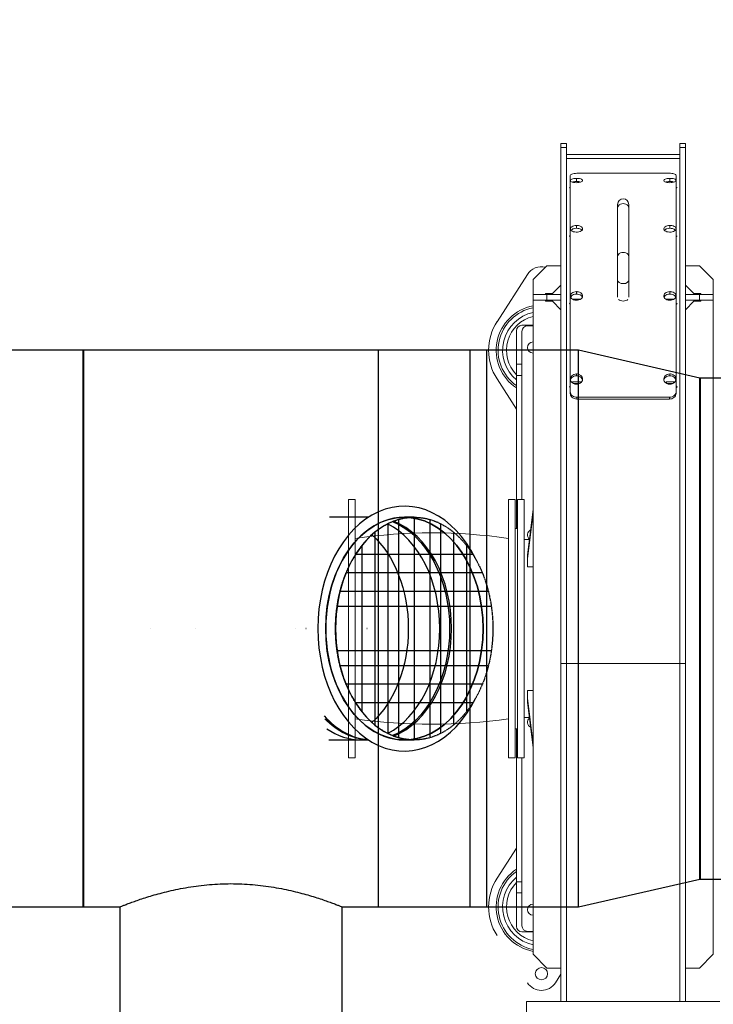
# Model space of a CAD drawing. Header units: millimetres. Extents: x -374129 to 1163271, y -112652 to 695637.
# Tile 86 of 256: x 34800 to 35423, y -32827 to -31942. Entities that reach past the tile are written whole.
import ezdxf
from ezdxf import colors
from ezdxf.entities.mleader import LeaderData, LeaderLine
from ezdxf.math import Vec2, Vec3

# ---------------------------------------------------------------- set-up
doc = ezdxf.new("R2010")
doc.units = ezdxf.units.MM
doc.linetypes.add('DASHED', pattern=[0.75, 0.5, -0.25])
doc.layers.add('KRT_opisy', color=146, linetype='Continuous')
doc.layers.add('KRT_technologia', color=30, linetype='Continuous')
doc.styles.add('WYMIAR', font='romans.shx', dxfattribs={"width": 0.8})

# ---------------------------------------------------------------- blocks, each defined once
blk = doc.blocks.new('sys napowietrzania')
at = {"layer": 'KRT_technologia', "lineweight": 13}
for p, q in [((36306.4, -736.76, -3070), (36306.4, 34.12, -3070)), ((36311.4, 34.12, -3070), (36306.4, 34.12, -3070)), ((36311.4, 30.36, -3070), (36306.4, 30.36, -3070)), ((36311.4, 34.12, -3070), (36311.4, -736.76, -3070)), ((36413.4, -736.76, -3070), (36413.4, 34.12, -3070)), ((36418.4, 34.12, -3070), (36413.4, 34.12, -3070)), ((36418.4, 30.36, -3070), (36413.4, 30.36, -3070)), ((36418.4, 34.12, -3070), (36418.4, -736.76, -3070)), ((36413.4, 24.12, -3070), (36311.4, 24.12, -3070)), ((36413.4, 20.44, -3070), (36311.4, 20.44, -3070)), ((36314.8, -190.42, -3070), (36314.8, 5.32, -3070)), ((36320.4, -0.1, -3070), (36320.4, 2.72, -3070)), ((36404, 7.25, -3070), (36320.8, 7.25, -3070)), ((36404.4, -0.1, -3070), (36404.4, 2.72, -3070)), ((36410, 5.32, -3070), (36410, -190.42, -3070)), ((36357.4, -104.13, -3070), (36357.4, -20.65, -3070)), ((36367.4, -104.13, -3070), (36367.4, -20.65, -3070)), ((36320.4, -42.17, -3070), (36320.4, -39.63, -3070)), ((36404.4, -42.17, -3070), (36404.4, -39.63, -3070)), ((36293.9, -75.76, -3070), (36281.4, -88.26, -3070)), ((36293.9, -75.76, -3070), (36306.4, -75.76, -3070)), ((36430.9, -75.76, -3070), (36418.4, -75.76, -3070)), ((36443.4, -88.26, -3070), (36430.9, -75.76, -3070)), ((36276.29, -83.64, -3070), (36248.97, -126.04, -3070)), ((36281.4, -694.26, -3070), (36281.4, -88.26, -3070)), ((36443.4, -694.26, -3070), (36443.4, -88.26, -3070)), ((36298.9, -100.76, -3070), (36306.4, -93.26, -3070)), ((36418.4, -93.26, -3070), (36425.9, -100.76, -3070)), ((36281.4, -101.76, -3070), (36306.4, -101.76, -3070)), ((36298.9, -100.76, -3070), (36292.65, -100.76, -3070)), ((36292.65, -100.76, -3070), (36292.65, -101.76, -3070)), ((36293.9, -101.76, -3070), (36293.9, -106.76, -3070)), ((36317.19, -106.11, -3070), (36317.19, -105.86, -3070)), ((36323.6, -105.86, -3070), (36317.19, -105.86, -3070)), ((36320.4, -101.22, -3070), (36320.4, -99.06, -3070)), ((36323.6, -106.11, -3070), (36323.6, -105.86, -3070)), ((36401.19, -106.11, -3070), (36401.19, -105.86, -3070)), ((36407.6, -105.86, -3070), (36401.19, -105.86, -3070)), ((36404.4, -101.22, -3070), (36404.4, -99.06, -3070)), ((36407.6, -106.11, -3070), (36407.6, -105.86, -3070)), ((36418.4, -101.76, -3070), (36443.4, -101.76, -3070)), ((36425.9, -100.76, -3070), (36432.15, -100.76, -3070)), ((36430.9, -106.76, -3070), (36430.9, -101.76, -3070)), ((36432.15, -100.76, -3070), (36432.15, -101.76, -3070)), ((36306.4, -106.76, -3070), (36281.4, -106.76, -3070)), ((36292.65, -106.76, -3070), (36292.65, -107.76, -3070)), ((36298.9, -107.76, -3070), (36292.65, -107.76, -3070)), ((36306.4, -115.26, -3070), (36298.9, -107.76, -3070)), ((36418.4, -106.76, -3070), (36443.4, -106.76, -3070)), ((36425.9, -107.76, -3070), (36418.4, -115.26, -3070)), ((36432.15, -107.76, -3070), (36425.9, -107.76, -3070)), ((36432.15, -106.76, -3070), (36432.15, -107.76, -3070)), ((36281.4, -129.26, -3070), (36271.4, -129.26, -3070)), ((36281.4, -129.76, -3070), (36276.4, -129.76, -3070)), ((36266.4, -134.26, -3070), (36266.4, -311.76, -3070)), ((36271.4, -285.76, -3070), (36271.4, -134.76, -3070)), ((36271.4, -164.26, -3070), (36266.4, -164.26, -3070)), ((36271.4, -174.26, -3070), (36266.4, -174.26, -3070)), ((36320.4, -174.69, -3070), (36320.4, -173.01, -3070)), ((36404.4, -174.69, -3070), (36404.4, -173.01, -3070)), ((36248.97, -177.49, -3070), (36266.4, -204.54, -3070)), ((36317.19, -181.39, -3070), (36317.19, -180.04, -3070)), ((36323.6, -180.04, -3070), (36317.19, -180.04, -3070)), ((36317.79, -181.7, -3070), (36323, -181.7, -3070)), ((36323.6, -181.39, -3070), (36323.6, -180.04, -3070)), ((36401.19, -181.39, -3070), (36401.19, -180.04, -3070)), ((36407.6, -180.04, -3070), (36401.19, -180.04, -3070)), ((36401.79, -181.7, -3070), (36407, -181.7, -3070)), ((36407.6, -181.39, -3070), (36407.6, -180.04, -3070)), ((36320.8, -194, -3070), (36320.8, -195.54, -3070)), ((36320.8, -194, -3070), (36404, -194, -3070)), ((36404, -195.54, -3070), (36404, -194, -3070)), ((36320.8, -195.54, -3070), (36404, -195.54, -3070)), ((36115.4, -517.76, -3070), (36115.4, -285.76, -3070)), ((36121.4, -285.76, -3070), (36115.4, -285.76, -3070)), ((36115.4, -517.76, -3070), (36115.4, -285.76, -3070)), ((36121.4, -285.76, -3070), (36115.4, -285.76, -3070)), ((36121.4, -285.76, -3070), (36121.4, -517.76, -3070)), ((36121.4, -285.76, -3070), (36121.4, -517.76, -3070)), ((36259.4, -285.76, -3070), (36259.4, -517.76, -3070)), ((36265.4, -285.76, -3070), (36259.4, -285.76, -3070)), ((36265.4, -517.76, -3070), (36265.4, -285.76, -3070)), ((36267.4, -285.76, -3070), (36267.4, -517.76, -3070)), ((36273.4, -285.76, -3070), (36267.4, -285.76, -3070)), ((36273.4, -517.76, -3070), (36273.4, -285.76, -3070)), ((36281.4, -294.52, -3070), (36276.4, -335.65, -3070)), ((36276.4, -339.19, -3070), (36281.4, -298.06, -3070)), ((36267.4, -311.76, -3070), (36265.4, -311.76, -3070)), ((36278.09, -321.76, -3070), (36273.4, -321.76, -3070)), ((36276.4, -346.26, -3070), (36276.4, -335.65, -3070)), ((36281.4, -346.26, -3070), (36276.4, -346.26, -3070)), ((36418.4, -433.1, -3070), (36306.4, -433.1, -3070)), ((36276.4, -457.27, -3070), (36281.4, -457.27, -3070)), ((36276.4, -467.88, -3070), (36276.4, -457.27, -3070)), ((36281.4, -505.47, -3070), (36276.4, -464.34, -3070)), ((36276.4, -467.88, -3070), (36281.4, -509.01, -3070)), ((36278.09, -481.76, -3070), (36273.4, -481.76, -3070)), ((36267.4, -491.76, -3070), (36265.4, -491.76, -3070)), ((36266.4, -491.76, -3070), (36266.4, -669.26, -3070)), ((36121.4, -517.76, -3070), (36115.4, -517.76, -3070)), ((36121.4, -517.76, -3070), (36115.4, -517.76, -3070)), ((36265.4, -517.76, -3070), (36259.4, -517.76, -3070)), ((36273.4, -517.76, -3070), (36267.4, -517.76, -3070)), ((36271.4, -668.76, -3070), (36271.4, -517.76, -3070)), ((36266.4, -598.99, -3070), (36248.97, -626.04, -3070)), ((36266.4, -629.26, -3070), (36271.4, -629.26, -3070)), ((36266.4, -639.26, -3070), (36271.4, -639.26, -3070)), ((36271.4, -674.26, -3070), (36281.4, -674.26, -3070)), ((36281.4, -673.76, -3070), (36276.4, -673.76, -3070)), ((36281.4, -694.26, -3070), (36293.9, -706.76, -3070)), ((36430.9, -706.76, -3070), (36443.4, -694.26, -3070)), ((36293.9, -706.76, -3070), (36306.4, -706.76, -3070)), ((36418.4, -706.76, -3070), (36430.9, -706.76, -3070)), ((36301.51, -719.89, -3070), (36306.4, -712.3, -3070)), ((36275.4, -736.76, -3070), (36275.4, -746.76, -3070)), ((36449.4, -736.76, -3070), (36275.4, -736.76, -3070))]:
    blk.add_line(p, q, dxfattribs=at)
at = {"layer": 'KRT_technologia', "linetype": 'ByBlock', "lineweight": -2, "extrusion": (-1.22465e-16, 1, 1.83697e-16)}
for p, q in [((35876.9, -151.76, 904.27), (35297.9, -151.76, 904.27)), ((35297.9, -651.76, 904.27), (35876.9, -651.76, 904.27))]:
    blk.add_line(p, q, dxfattribs=at)
at = {"layer": 'KRT_technologia', "linetype": 'Continuous', "lineweight": -2}
for p, q in [((35876.9, -651.76, 904.27), (35876.9, -151.76, 904.27)), ((36322.37, -651.76, 904.27), (36322.37, -151.76, 904.27)), ((36431.37, -626.76, 904.27), (36431.37, -176.76, 904.27))]:
    blk.add_line(p, q, dxfattribs=at)
at = {"layer": 'KRT_technologia', "linetype": 'Continuous', "lineweight": -2, "extrusion": (2.44929e-16, -6.12323e-17, -1)}
for p, q in [((35877.37, -151.76, 904.27), (35877.37, -651.76, 904.27)), ((36142.37, -651.76, 904.27), (36142.37, -151.76, 904.27))]:
    blk.add_line(p, q, dxfattribs=at)
at = {"layer": 'KRT_technologia', "linetype": 'ByBlock', "lineweight": -2, "extrusion": (2.44929e-16, -6.12323e-17, -1)}
for p, q in [((36322.37, -151.76, 904.27), (35877.37, -151.76, 904.27)), ((35877.37, -651.76, 904.27), (35909.87, -651.76, 904.27)), ((36109.87, -651.76, 904.27), (36322.37, -651.76, 904.27))]:
    blk.add_line(p, q, dxfattribs=at)
at = {"layer": 'KRT_technologia', "linetype": 'Continuous', "lineweight": -3}
for p, q in [((36224.87, -651.76, 904.27), (36224.87, -151.76, 904.27)), ((36239.87, -651.76, 904.27), (36239.87, -151.76, 904.27))]:
    blk.add_line(p, q, dxfattribs=at)
at = {"layer": 'KRT_technologia', "linetype": 'ByBlock', "lineweight": -2}
for p, q in [((36431.37, -176.76, 904.27), (36322.37, -151.76, 904.27)), ((36322.37, -651.76, 904.27), (36431.37, -626.76, 904.27)), ((35909.86, -651.76, 904.27), (35909.87, -1027.89, 904.27)), ((36109.87, -1027.89, 904.27), (36109.87, -651.76, 904.27))]:
    blk.add_line(p, q, dxfattribs=at)
at = {"layer": 'KRT_technologia', "linetype": 'Continuous', "lineweight": -2, "extrusion": (-1.22465e-16, -2.46519e-32, -1)}
blk.add_line((36431.69, -176.76, 904.27), (36431.69, -626.76, 904.27), dxfattribs=at)
at = {"layer": 'KRT_technologia', "linetype": 'ByBlock', "lineweight": -2, "extrusion": (-1.22465e-16, -2.46519e-32, -1)}
for p, q in [((41937.69, -176.76, 904.27), (36431.69, -176.76, 904.27)), ((36431.69, -626.76, 904.27), (41937.69, -626.76, 904.27))]:
    blk.add_line(p, q, dxfattribs=at)
at = {"layer": 'KRT_technologia', "linetype": 'ByBlock', "lineweight": -2, "extrusion": (0, -1, -1.83697e-16)}
for p, q in [((35877.37, -301.76, -327.5), (35876.9, -301.76, -327.5)), ((35876.9, -501.76, -2420), (35877.37, -501.76, -2420)), ((35876.9, -501.76, -327.5), (35877.37, -501.76, -327.5))]:
    blk.add_line(p, q, dxfattribs=at)
at = {"layer": 'KRT_technologia', "linetype": 'ByBlock', "lineweight": -2, "extrusion": (2.16489e-16, -1, -9.40243e-17)}
for p, q in [((36133.31, -301.76, -247.05), (36098.54, -301.76, -247.05)), ((36174.55, -301.76, -224.07), (36165.71, -301.76, -224.07)), ((36098.54, -501.76, -247.05), (36133.31, -501.76, -247.05)), ((36165.71, -501.76, -224.07), (36174.55, -501.76, -224.07))]:
    blk.add_line(p, q, dxfattribs=at)
at = {"layer": 'KRT_technologia', "linetype": 'Continuous', "lineweight": -3, "extrusion": (2.16489e-16, -1, -9.40243e-17)}
for p, q in [((36150.98, -307.48, -224.07), (36150.98, -496.05, -224.07)), ((36160.41, -303.78, -224.07), (36160.41, -499.74, -224.07)), ((36174.55, -301.76, -224.07), (36174.55, -501.76, -224.07)), ((36188.69, -303.78, -224.07), (36188.69, -499.74, -224.07)), ((36198.12, -307.48, -224.07), (36198.12, -496.05, -224.07)), ((36139.19, -315.16, -224.07), (36139.19, -488.37, -224.07)), ((36209.9, -315.16, -224.07), (36209.9, -488.37, -224.07)), ((36127.41, -327.23, -224.07), (36127.41, -476.3, -224.07)), ((36221.69, -327.23, -224.07), (36221.69, -476.3, -224.07)), ((36227.25, -335.1, -224.07), (36121.84, -335.1, -224.07)), ((36235.79, -351.76, -224.07), (36113.31, -351.76, -224.07)), ((36241.22, -368.43, -224.07), (36107.88, -368.43, -224.07)), ((36243.83, -381.76, -224.07), (36105.27, -381.76, -224.07)), ((36243.83, -421.76, -224.07), (36105.27, -421.76, -224.07)), ((36241.22, -435.1, -224.07), (36107.88, -435.1, -224.07)), ((36235.79, -451.76, -224.07), (36113.31, -451.76, -224.07)), ((36227.25, -468.43, -224.07), (36121.84, -468.43, -224.07))]:
    blk.add_line(p, q, dxfattribs=at)
at = {"layer": 'KRT_technologia', "linetype": 'ByBlock', "lineweight": -2, "extrusion": (-1.83697e-16, 1, 6.12323e-17)}
blk.add_line((36097.91, -501.76, -318.71), (36098.54, -501.76, -318.71), dxfattribs=at)
at = {"layer": 'KRT_technologia', "linetype": 'ByBlock', "lineweight": -2}
for centre in [(35937.9, -401.76, -327.5), (35977.9, -401.76, -2420), (36067.9, -401.76, -2420), (36077.32, -401.76, -318.71), (36132.12, -401.76, -247.05)]:
    blk.add_circle(centre, 0.05, dxfattribs=at)
at = {"layer": 'KRT_technologia', "lineweight": 13}
blk.add_circle((36288.9, -711.76, -3070), 5.5, dxfattribs=at)
for centre, radius, start, end in [((36362.4, -20.65, -3070), 5, 0, 180), ((36288.9, -91.76, -3070), 15, 76.2347, 147.20283), ((36288.9, -151.76, -3070), 40.65, 100.63085, 236.39656), ((36288.9, -151.76, -3070), 38.92, 101.1098, 234.68512), ((36288.9, -151.76, -3070), 40.65, 64.50359, 65.07879), ((36288.9, -151.76, -3070), 34.88, 102.41644, 229.83083), ((36288.9, -151.76, -3070), 31.42, 103.81121, 224.26079), ((36288.9, -151.76, -3070), 47.5, 147.20283, 212.79717), ((36271.4, -134.26, -3070), 5, 90, 180), ((36276.4, -134.76, -3070), 5, 90, 180), ((36281.4, -149.26, -3070), 5, 90, 270), ((36190.4, -794.36, -3070), 478.6, 81.71075, 98.28925), ((36281.4, -317.6, -3070), 5, 116.91701, 229.22062), ((36190.4, -9.16, -3070), 478.6, 261.71075, 278.28925), ((36281.4, -485.93, -3070), 5, 130.77938, 243.08299), ((36288.9, -651.76, -3070), 40.65, 123.60344, 259.36915), ((36288.9, -651.76, -3070), 47.5, 147.20283, 212.79717), ((36288.9, -651.76, -3070), 38.92, 125.31488, 258.8902), ((36288.9, -651.76, -3070), 34.88, 130.16917, 257.58356), ((36288.9, -651.76, -3070), 31.42, 135.73921, 256.18879), ((36281.4, -654.26, -3070), 5, 90, 270), ((36271.4, -669.26, -3070), 5, 180, 270), ((36276.4, -668.76, -3070), 5, 180, 270), ((36288.9, -711.76, -3070), 15, 212.79717, 327.20283)]:
    blk.add_arc(centre, radius, start, end, dxfattribs=at)
at = {"layer": 'KRT_technologia', "lineweight": 13, "extrusion": (0, 0, -1)}
for centre, major_axis, ratio, start_param, end_param in [((36362.4, -23.93, -3070), (-5, 0), 0.780902, 0, 3.141593), ((36362.4, -67.66, -3070), (-5, 0), 0.780902, 0, 3.141593), ((36362.4, -88.74, -3070), (-5, 0), 0.624654, 3.141593, 6.283185), ((36362.4, -104.36, -3070), (5, 0), 0.624654, 0.551843, 2.589749)]:
    blk.add_ellipse(centre, major_axis=major_axis, ratio=ratio, start_param=start_param, end_param=end_param, dxfattribs=at)
at = {"layer": 'KRT_technologia', "linetype": 'ByBlock', "lineweight": -2}
for centre, major_axis, start_param, end_param in [((36165.71, -401.76, -224.07), (0, 110), 5.321052, 7.853982), ((36174.55, -401.76, -224.07), (0, 100), 0, 3.141593), ((36165.71, -401.76, -224.07), (0, -110), 4.712389, 7.245316)]:
    blk.add_ellipse(centre, major_axis=major_axis, ratio=0.707107, start_param=start_param, end_param=end_param, dxfattribs=at)
at = {"layer": 'KRT_technologia', "linetype": 'Continuous', "lineweight": -2}
for major_axis, start_param, end_param in [((0, 100), 0, 3.141593), ((0, -100), 0.062524, 3.079071)]:
    blk.add_ellipse((36165.71, -401.76, -247.05), major_axis=major_axis, ratio=0.707107, start_param=start_param, end_param=end_param, dxfattribs=at)
at = {"layer": 'KRT_technologia', "linetype": 'ByBlock', "lineweight": -2, "extrusion": (1.11022e-16, 1.91241e-32, -1)}
blk.add_ellipse((36165.71, -401.76, -224.07), major_axis=(0, 100), ratio=0.707107, start_param=4.712389, end_param=6.283185, dxfattribs=at)
at = {"layer": 'KRT_technologia', "linetype": 'DASHED', "lineweight": -3}
blk.add_ellipse((36174.55, -401.76, -224.07), major_axis=(0, 100), ratio=0.707107, dxfattribs=at)
at = {"layer": 'KRT_technologia', "linetype": 'Continuous', "lineweight": -3}
for centre, start_param, end_param in [((36126.82, -401.76, -247.05), 0.344257, 2.797338), ((36137.43, -401.76, -247.05), 0.265544, 2.876051), ((36137.43, -401.76, -247.05), 5.61518, 6.22066), ((36126.82, -401.76, -247.05), 5.830666, 6.283185)]:
    blk.add_ellipse(centre, major_axis=(0, -100), ratio=0.707107, start_param=start_param, end_param=end_param, dxfattribs=at)
at = {"layer": 'KRT_technologia', "linetype": 'ByBlock', "lineweight": -2, "extrusion": (-1.68828e-29, 1.59005e-29, -1)}
blk.add_ellipse((36135.66, -401.76, -224.07), major_axis=(0, 100), ratio=0.707107, start_param=0.278526, end_param=2.863064, dxfattribs=at)
at = {"layer": 'KRT_technologia', "linetype": 'ByBlock', "lineweight": -2, "extrusion": (-1.53871e-29, 3.2787e-30, -1)}
blk.add_ellipse((36165.71, -401.76, -224.07), major_axis=(0, 100), ratio=0.707107, start_param=0.062522, end_param=3.079069, dxfattribs=at)
at = {"layer": 'KRT_technologia', "linetype": 'Continuous', "lineweight": -2, "extrusion": (-2.9332e-30, -3.03218e-30, -1)}
blk.add_ellipse((36098.54, -401.76, -247.05), major_axis=(0, 100), ratio=0.707107, start_param=0.567365, end_param=2.574226, dxfattribs=at)
at = {"layer": 'KRT_technologia', "linetype": 'Continuous', "lineweight": -2, "extrusion": (-2.00722e-32, -1.2326e-32, -1)}
blk.add_ellipse((36098.54, -401.76, -318.71), major_axis=(0, 100), ratio=0.707107, start_param=0.567365, end_param=1.570796, dxfattribs=at)
at = {"layer": 'KRT_technologia', "linetype": 'ByBlock', "lineweight": -2, "extrusion": (-2.03552e-32, -1.2326e-32, -1)}
blk.add_ellipse((36165.71, -401.76, -224.07), major_axis=(0, -100), ratio=0.707107, start_param=0, end_param=1.570796, dxfattribs=at)
at = {"layer": 'KRT_technologia', "linetype": 'Continuous', "lineweight": -2, "extrusion": (-7.82902e-46, -1.2326e-32, -1)}
blk.add_ellipse((36098.54, -401.76, -318.71), major_axis=(0, -100), ratio=0.707107, start_param=4.712389, end_param=5.715818, dxfattribs=at)
at = {"layer": 'KRT_technologia', "linetype": 'ByBlock', "lineweight": -2, "extrusion": (-1.11022e-16, 1.58896e-29, -1)}
blk.add_ellipse((36135.66, -401.76, -224.07), major_axis=(0, -100), ratio=0.707107, start_param=0.03456, end_param=0.627803, dxfattribs=at)
at = {"layer": 'KRT_technologia', "lineweight": 13}
for points, knots in [([(36320.4, 2.72, -3070), (36318.78, 2.72, -3070), (36317.18, 2.46, -3070), (36316.15, 2.02, -3070), (36315.13, 1.59, -3070), (36314.69, 0.99, -3070), (36315, 0.42, -3070), (36315.3, -0.14, -3070), (36316.32, -0.66, -3070), (36317.73, -0.94, -3070), (36319.19, -1.24, -3070), (36321.03, -1.27, -3070), (36322.56, -1.03, -3070), (36324.04, -0.8, -3070), (36325.22, -0.32, -3070), (36325.67, 0.23, -3070), (36326.13, 0.78, -3070), (36325.87, 1.4, -3070), (36324.98, 1.86, -3070), (36324.1, 2.33, -3070), (36322.61, 2.64, -3070), (36321.02, 2.7, -3070), (36320.81, 2.71, -3070), (36320.61, 2.72, -3070), (36320.4, 2.72, -3070)], [-3.141593, -3.141593, -3.141593, -3.141593, -2.260331, -2.260331, -2.260331, -1.38211, -1.38211, -1.38211, -0.507427, -0.507427, -0.507427, 0.404828, 0.404828, 0.404828, 1.28311, 1.28311, 1.28311, 2.155969, 2.155969, 2.155969, 3.028509, 3.028509, 3.028509, 3.141593, 3.141593, 3.141593, 3.141593]), ([(36320.8, 7.25, -3070), (36319.07, 7.25, -3070), (36317.36, 7, -3070), (36316.24, 6.58, -3070), (36315.32, 6.24, -3070), (36314.8, 5.78, -3070), (36314.8, 5.32, -3070)], [-0.785398, -0.785398, -0.785398, -0.785398, 0.076895, 0.076895, 0.076895, 0.785398, 0.785398, 0.785398, 0.785398]), ([(36404.4, 2.72, -3070), (36402.78, 2.72, -3070), (36401.18, 2.46, -3070), (36400.15, 2.02, -3070), (36399.13, 1.59, -3070), (36398.69, 0.99, -3070), (36399, 0.42, -3070), (36399.3, -0.14, -3070), (36400.32, -0.66, -3070), (36401.73, -0.94, -3070), (36403.19, -1.24, -3070), (36405.03, -1.27, -3070), (36406.56, -1.03, -3070), (36408.04, -0.8, -3070), (36409.22, -0.32, -3070), (36409.67, 0.23, -3070), (36410.13, 0.78, -3070), (36409.87, 1.4, -3070), (36408.98, 1.86, -3070), (36408.1, 2.33, -3070), (36406.61, 2.64, -3070), (36405.02, 2.7, -3070), (36404.81, 2.71, -3070), (36404.61, 2.72, -3070), (36404.4, 2.72, -3070)], [-3.141593, -3.141593, -3.141593, -3.141593, -2.260331, -2.260331, -2.260331, -1.38211, -1.38211, -1.38211, -0.507427, -0.507427, -0.507427, 0.404828, 0.404828, 0.404828, 1.28311, 1.28311, 1.28311, 2.155969, 2.155969, 2.155969, 3.028509, 3.028509, 3.028509, 3.141593, 3.141593, 3.141593, 3.141593]), ([(36410, 5.32, -3070), (36410, 5.88, -3070), (36409.21, 6.43, -3070), (36407.9, 6.79, -3070), (36406.83, 7.09, -3070), (36405.42, 7.25, -3070), (36404, 7.25, -3070)], [-0.785398, -0.785398, -0.785398, -0.785398, 0.076895, 0.076895, 0.076895, 0.785398, 0.785398, 0.785398, 0.785398]), ([(36316.58, -0.63, -3070), (36316.93, -0.52, -3070), (36317.31, -0.42, -3070), (36317.73, -0.34, -3070), (36318.54, -0.19, -3070), (36319.47, -0.1, -3070), (36320.4, -0.1, -3070)], [2.3741566, 2.3741566, 2.3741566, 2.3741566, 2.635552, 2.635552, 2.635552, 3.1415927, 3.1415927, 3.1415927, 3.1415927]), ([(36320.4, -0.1, -3070), (36321.14, -0.1, -3070), (36321.89, -0.16, -3070), (36322.57, -0.26, -3070), (36323.18, -0.35, -3070), (36323.74, -0.48, -3070), (36324.21, -0.64, -3070)], [3.1415927, 3.1415927, 3.1415927, 3.1415927, 3.5474603, 3.5474603, 3.5474603, 3.9090287, 3.9090287, 3.9090287, 3.9090287]), ([(36400.58, -0.63, -3070), (36400.93, -0.52, -3070), (36401.31, -0.42, -3070), (36401.73, -0.34, -3070), (36402.54, -0.19, -3070), (36403.47, -0.1, -3070), (36404.4, -0.1, -3070)], [2.3741566, 2.3741566, 2.3741566, 2.3741566, 2.635552, 2.635552, 2.635552, 3.1415927, 3.1415927, 3.1415927, 3.1415927]), ([(36404.4, -0.1, -3070), (36405.14, -0.1, -3070), (36405.89, -0.16, -3070), (36406.57, -0.26, -3070), (36407.18, -0.35, -3070), (36407.74, -0.48, -3070), (36408.21, -0.64, -3070)], [3.1415927, 3.1415927, 3.1415927, 3.1415927, 3.5474603, 3.5474603, 3.5474603, 3.9090287, 3.9090287, 3.9090287, 3.9090287]), ([(36320.4, -39.63, -3070), (36318.78, -39.63, -3070), (36317.18, -40.03, -3070), (36316.15, -40.7, -3070), (36315.13, -41.36, -3070), (36314.69, -42.29, -3070), (36315, -43.15, -3070), (36315.3, -44.01, -3070), (36316.32, -44.79, -3070), (36317.73, -45.22, -3070), (36319.19, -45.67, -3070), (36321.03, -45.72, -3070), (36322.56, -45.36, -3070), (36324.04, -45.01, -3070), (36325.22, -44.28, -3070), (36325.67, -43.44, -3070), (36326.13, -42.6, -3070), (36325.87, -41.66, -3070), (36324.98, -40.94, -3070), (36324.1, -40.23, -3070), (36322.61, -39.74, -3070), (36321.02, -39.64, -3070), (36320.81, -39.63, -3070), (36320.61, -39.63, -3070), (36320.4, -39.63, -3070)], [-3.141593, -3.141593, -3.141593, -3.141593, -2.260331, -2.260331, -2.260331, -1.38211, -1.38211, -1.38211, -0.507427, -0.507427, -0.507427, 0.404828, 0.404828, 0.404828, 1.28311, 1.28311, 1.28311, 2.155969, 2.155969, 2.155969, 3.028509, 3.028509, 3.028509, 3.141593, 3.141593, 3.141593, 3.141593]), ([(36315.42, -43.86, -3070), (36315.91, -43.3, -3070), (36316.73, -42.83, -3070), (36317.73, -42.54, -3070), (36318.54, -42.3, -3070), (36319.47, -42.17, -3070), (36320.4, -42.17, -3070)], [2.008592, 2.008592, 2.008592, 2.008592, 2.635552, 2.635552, 2.635552, 3.141593, 3.141593, 3.141593, 3.141593]), ([(36320.4, -42.17, -3070), (36321.14, -42.17, -3070), (36321.89, -42.25, -3070), (36322.57, -42.41, -3070), (36323.79, -42.69, -3070), (36324.81, -43.21, -3070), (36325.38, -43.86, -3070)], [3.141593, 3.141593, 3.141593, 3.141593, 3.54746, 3.54746, 3.54746, 4.274593, 4.274593, 4.274593, 4.274593]), ([(36404.4, -39.63, -3070), (36402.78, -39.63, -3070), (36401.18, -40.03, -3070), (36400.15, -40.7, -3070), (36399.13, -41.36, -3070), (36398.69, -42.29, -3070), (36399, -43.15, -3070), (36399.3, -44.01, -3070), (36400.32, -44.79, -3070), (36401.73, -45.22, -3070), (36403.19, -45.67, -3070), (36405.03, -45.72, -3070), (36406.56, -45.36, -3070), (36408.04, -45.01, -3070), (36409.22, -44.28, -3070), (36409.67, -43.44, -3070), (36410.13, -42.6, -3070), (36409.87, -41.66, -3070), (36408.98, -40.94, -3070), (36408.1, -40.23, -3070), (36406.61, -39.74, -3070), (36405.02, -39.64, -3070), (36404.81, -39.63, -3070), (36404.61, -39.63, -3070), (36404.4, -39.63, -3070)], [-3.141593, -3.141593, -3.141593, -3.141593, -2.260331, -2.260331, -2.260331, -1.38211, -1.38211, -1.38211, -0.507427, -0.507427, -0.507427, 0.404828, 0.404828, 0.404828, 1.28311, 1.28311, 1.28311, 2.155969, 2.155969, 2.155969, 3.028509, 3.028509, 3.028509, 3.141593, 3.141593, 3.141593, 3.141593]), ([(36399.42, -43.86, -3070), (36399.91, -43.3, -3070), (36400.73, -42.83, -3070), (36401.73, -42.54, -3070), (36402.54, -42.3, -3070), (36403.47, -42.17, -3070), (36404.4, -42.17, -3070)], [2.008592, 2.008592, 2.008592, 2.008592, 2.635552, 2.635552, 2.635552, 3.141593, 3.141593, 3.141593, 3.141593]), ([(36404.4, -42.17, -3070), (36405.14, -42.17, -3070), (36405.89, -42.25, -3070), (36406.57, -42.41, -3070), (36407.79, -42.69, -3070), (36408.81, -43.21, -3070), (36409.38, -43.86, -3070)], [3.141593, 3.141593, 3.141593, 3.141593, 3.54746, 3.54746, 3.54746, 4.274593, 4.274593, 4.274593, 4.274593]), ([(36320.4, -99.06, -3070), (36318.78, -99.06, -3070), (36317.18, -99.59, -3070), (36316.15, -100.47, -3070), (36315.13, -101.34, -3070), (36314.69, -102.54, -3070), (36315, -103.66, -3070), (36315.3, -104.78, -3070), (36316.32, -105.79, -3070), (36317.73, -106.35, -3070), (36319.19, -106.93, -3070), (36321.03, -107, -3070), (36322.56, -106.53, -3070), (36324.04, -106.07, -3070), (36325.22, -105.13, -3070), (36325.67, -104.04, -3070), (36326.13, -102.95, -3070), (36325.87, -101.73, -3070), (36324.98, -100.79, -3070), (36324.1, -99.85, -3070), (36322.61, -99.21, -3070), (36321.02, -99.09, -3070), (36320.81, -99.07, -3070), (36320.61, -99.06, -3070), (36320.4, -99.06, -3070)], [-3.141593, -3.141593, -3.141593, -3.141593, -2.260331, -2.260331, -2.260331, -1.38211, -1.38211, -1.38211, -0.507427, -0.507427, -0.507427, 0.404828, 0.404828, 0.404828, 1.28311, 1.28311, 1.28311, 2.155969, 2.155969, 2.155969, 3.028509, 3.028509, 3.028509, 3.141593, 3.141593, 3.141593, 3.141593]), ([(36315.11, -104, -3070), (36315.51, -103.04, -3070), (36316.47, -102.19, -3070), (36317.73, -101.7, -3070), (36318.54, -101.39, -3070), (36319.47, -101.22, -3070), (36320.4, -101.22, -3070)], [1.849624, 1.849624, 1.849624, 1.849624, 2.635552, 2.635552, 2.635552, 3.141593, 3.141593, 3.141593, 3.141593]), ([(36320.4, -101.22, -3070), (36321.14, -101.22, -3070), (36321.89, -101.33, -3070), (36322.57, -101.53, -3070), (36324.05, -101.98, -3070), (36325.22, -102.89, -3070), (36325.67, -103.98, -3070), (36325.68, -103.98, -3070), (36325.68, -103.99, -3070), (36325.69, -104, -3070)], [3.141593, 3.141593, 3.141593, 3.141593, 3.54746, 3.54746, 3.54746, 4.426043, 4.426043, 4.426043, 4.433561, 4.433561, 4.433561, 4.433561]), ([(36404.4, -99.06, -3070), (36402.78, -99.06, -3070), (36401.18, -99.59, -3070), (36400.15, -100.47, -3070), (36399.13, -101.34, -3070), (36398.69, -102.54, -3070), (36399, -103.66, -3070), (36399.3, -104.78, -3070), (36400.32, -105.79, -3070), (36401.73, -106.35, -3070), (36403.19, -106.93, -3070), (36405.03, -107, -3070), (36406.56, -106.53, -3070), (36408.04, -106.07, -3070), (36409.22, -105.13, -3070), (36409.67, -104.04, -3070), (36410.13, -102.95, -3070), (36409.87, -101.73, -3070), (36408.98, -100.79, -3070), (36408.1, -99.85, -3070), (36406.61, -99.21, -3070), (36405.02, -99.09, -3070), (36404.81, -99.07, -3070), (36404.61, -99.06, -3070), (36404.4, -99.06, -3070)], [-3.141593, -3.141593, -3.141593, -3.141593, -2.260331, -2.260331, -2.260331, -1.38211, -1.38211, -1.38211, -0.507427, -0.507427, -0.507427, 0.404828, 0.404828, 0.404828, 1.28311, 1.28311, 1.28311, 2.155969, 2.155969, 2.155969, 3.028509, 3.028509, 3.028509, 3.141593, 3.141593, 3.141593, 3.141593]), ([(36399.11, -104, -3070), (36399.51, -103.04, -3070), (36400.47, -102.19, -3070), (36401.73, -101.7, -3070), (36402.54, -101.39, -3070), (36403.47, -101.22, -3070), (36404.4, -101.22, -3070)], [1.849624, 1.849624, 1.849624, 1.849624, 2.635552, 2.635552, 2.635552, 3.141593, 3.141593, 3.141593, 3.141593]), ([(36404.4, -101.22, -3070), (36405.14, -101.22, -3070), (36405.89, -101.33, -3070), (36406.57, -101.53, -3070), (36408.05, -101.98, -3070), (36409.22, -102.89, -3070), (36409.67, -103.98, -3070), (36409.68, -103.98, -3070), (36409.68, -103.99, -3070), (36409.69, -104, -3070)], [3.141593, 3.141593, 3.141593, 3.141593, 3.54746, 3.54746, 3.54746, 4.426043, 4.426043, 4.426043, 4.433561, 4.433561, 4.433561, 4.433561]), ([(36320.4, -173.01, -3070), (36318.78, -173.01, -3070), (36317.18, -173.64, -3070), (36316.15, -174.68, -3070), (36315.13, -175.72, -3070), (36314.69, -177.15, -3070), (36315, -178.48, -3070), (36315.3, -179.81, -3070), (36316.32, -181.01, -3070), (36317.73, -181.67, -3070), (36319.19, -182.36, -3070), (36321.03, -182.44, -3070), (36322.56, -181.88, -3070), (36324.04, -181.34, -3070), (36325.22, -180.23, -3070), (36325.67, -178.93, -3070), (36326.13, -177.64, -3070), (36325.87, -176.18, -3070), (36324.98, -175.07, -3070), (36324.1, -173.95, -3070), (36322.61, -173.19, -3070), (36321.02, -173.04, -3070), (36320.81, -173.02, -3070), (36320.61, -173.01, -3070), (36320.4, -173.01, -3070)], [-3.141593, -3.141593, -3.141593, -3.141593, -2.260331, -2.260331, -2.260331, -1.38211, -1.38211, -1.38211, -0.507427, -0.507427, -0.507427, 0.404828, 0.404828, 0.404828, 1.28311, 1.28311, 1.28311, 2.155969, 2.155969, 2.155969, 3.028509, 3.028509, 3.028509, 3.141593, 3.141593, 3.141593, 3.141593]), ([(36314.99, -178.44, -3070), (36314.99, -178.43, -3070), (36314.99, -178.42, -3070), (36315, -178.4, -3070), (36315.3, -177.09, -3070), (36316.33, -175.91, -3070), (36317.73, -175.26, -3070), (36318.54, -174.89, -3070), (36319.47, -174.69, -3070), (36320.4, -174.69, -3070)], [1.750867, 1.750867, 1.750867, 1.750867, 1.760202, 1.760202, 1.760202, 2.635552, 2.635552, 2.635552, 3.141593, 3.141593, 3.141593, 3.141593]), ([(36320.4, -174.69, -3070), (36321.14, -174.69, -3070), (36321.89, -174.82, -3070), (36322.57, -175.06, -3070), (36324.05, -175.59, -3070), (36325.22, -176.68, -3070), (36325.67, -177.97, -3070), (36325.73, -178.13, -3070), (36325.77, -178.28, -3070), (36325.81, -178.44, -3070)], [3.141593, 3.141593, 3.141593, 3.141593, 3.54746, 3.54746, 3.54746, 4.426043, 4.426043, 4.426043, 4.532319, 4.532319, 4.532319, 4.532319]), ([(36404.4, -173.01, -3070), (36402.78, -173.01, -3070), (36401.18, -173.64, -3070), (36400.15, -174.68, -3070), (36399.13, -175.72, -3070), (36398.69, -177.15, -3070), (36399, -178.48, -3070), (36399.3, -179.81, -3070), (36400.32, -181.01, -3070), (36401.73, -181.67, -3070), (36403.19, -182.36, -3070), (36405.03, -182.44, -3070), (36406.56, -181.88, -3070), (36408.04, -181.34, -3070), (36409.22, -180.23, -3070), (36409.67, -178.93, -3070), (36410.13, -177.64, -3070), (36409.87, -176.18, -3070), (36408.98, -175.07, -3070), (36408.1, -173.95, -3070), (36406.61, -173.19, -3070), (36405.02, -173.04, -3070), (36404.81, -173.02, -3070), (36404.61, -173.01, -3070), (36404.4, -173.01, -3070)], [-3.141593, -3.141593, -3.141593, -3.141593, -2.260331, -2.260331, -2.260331, -1.38211, -1.38211, -1.38211, -0.507427, -0.507427, -0.507427, 0.404828, 0.404828, 0.404828, 1.28311, 1.28311, 1.28311, 2.155969, 2.155969, 2.155969, 3.028509, 3.028509, 3.028509, 3.141593, 3.141593, 3.141593, 3.141593]), ([(36398.99, -178.44, -3070), (36398.99, -178.43, -3070), (36398.99, -178.42, -3070), (36399, -178.4, -3070), (36399.3, -177.09, -3070), (36400.33, -175.91, -3070), (36401.73, -175.26, -3070), (36402.54, -174.89, -3070), (36403.47, -174.69, -3070), (36404.4, -174.69, -3070)], [1.750867, 1.750867, 1.750867, 1.750867, 1.760202, 1.760202, 1.760202, 2.635552, 2.635552, 2.635552, 3.141593, 3.141593, 3.141593, 3.141593]), ([(36404.4, -174.69, -3070), (36405.14, -174.69, -3070), (36405.89, -174.82, -3070), (36406.57, -175.06, -3070), (36408.05, -175.59, -3070), (36409.22, -176.68, -3070), (36409.67, -177.97, -3070), (36409.73, -178.13, -3070), (36409.77, -178.28, -3070), (36409.81, -178.44, -3070)], [3.141593, 3.141593, 3.141593, 3.141593, 3.54746, 3.54746, 3.54746, 4.426043, 4.426043, 4.426043, 4.532319, 4.532319, 4.532319, 4.532319]), ([(36314.8, -188.84, -3070), (36314.8, -190.32, -3070), (36315.58, -191.79, -3070), (36316.89, -192.75, -3070), (36317.97, -193.55, -3070), (36319.38, -194, -3070), (36320.8, -194, -3070)], [-0.785398, -0.785398, -0.785398, -0.785398, 0.076895, 0.076895, 0.076895, 0.785398, 0.785398, 0.785398, 0.785398]), ([(36320.8, -195.54, -3070), (36319.07, -195.54, -3070), (36317.36, -194.87, -3070), (36316.24, -193.74, -3070), (36315.32, -192.83, -3070), (36314.8, -191.62, -3070), (36314.8, -190.42, -3070)], [-0.785398, -0.785398, -0.785398, -0.785398, 0.077599, 0.077599, 0.077599, 0.785398, 0.785398, 0.785398, 0.785398]), ([(36404, -194, -3070), (36405.72, -194, -3070), (36407.43, -193.32, -3070), (36408.55, -192.19, -3070), (36409.48, -191.27, -3070), (36410, -190.05, -3070), (36410, -188.84, -3070)], [-0.785398, -0.785398, -0.785398, -0.785398, 0.076895, 0.076895, 0.076895, 0.785398, 0.785398, 0.785398, 0.785398]), ([(36410, -190.42, -3070), (36410, -191.89, -3070), (36409.21, -193.35, -3070), (36407.9, -194.31, -3070), (36406.82, -195.09, -3070), (36405.41, -195.54, -3070), (36404, -195.54, -3070)], [-0.785398, -0.785398, -0.785398, -0.785398, 0.077599, 0.077599, 0.077599, 0.785398, 0.785398, 0.785398, 0.785398])]:
    blk.add_open_spline(points, degree=3, knots=knots, dxfattribs=at)
for points in [[(36314.8, -5.14, -3070), (36314.53, -5.3, -3070), (36314.26, -5.47, -3070), (36313.99, -5.64, -3070)], [(36313.99, -5.64, -3070), (36314.26, -5.8, -3070), (36314.53, -5.97, -3070), (36314.8, -6.14, -3070)], [(36410.81, -5.64, -3070), (36410.54, -5.47, -3070), (36410.27, -5.3, -3070), (36410, -5.14, -3070)], [(36410, -6.14, -3070), (36410.27, -5.97, -3070), (36410.54, -5.8, -3070), (36410.81, -5.64, -3070)], [(36314.8, -48.43, -3070), (36314.53, -48.68, -3070), (36314.26, -48.94, -3070), (36313.99, -49.19, -3070)], [(36313.99, -49.19, -3070), (36314.26, -49.45, -3070), (36314.53, -49.7, -3070), (36314.8, -49.96, -3070)], [(36410.81, -49.19, -3070), (36410.54, -48.94, -3070), (36410.27, -48.68, -3070), (36410, -48.43, -3070)], [(36410, -49.96, -3070), (36410.27, -49.7, -3070), (36410.54, -49.45, -3070), (36410.81, -49.19, -3070)], [(36317.19, -105.86, -3070), (36317.15, -105.92, -3070), (36317.1, -105.97, -3070), (36317.05, -106.03, -3070)], [(36323.74, -106.03, -3070), (36323.7, -105.97, -3070), (36323.65, -105.92, -3070), (36323.6, -105.86, -3070)], [(36401.19, -105.86, -3070), (36401.15, -105.92, -3070), (36401.1, -105.97, -3070), (36401.05, -106.03, -3070)], [(36407.74, -106.03, -3070), (36407.7, -105.97, -3070), (36407.65, -105.92, -3070), (36407.6, -105.86, -3070)], [(36314.8, -108.78, -3070), (36314.53, -109.11, -3070), (36314.26, -109.44, -3070), (36313.99, -109.78, -3070)], [(36313.99, -109.78, -3070), (36314.26, -110.11, -3070), (36314.53, -110.44, -3070), (36314.8, -110.77, -3070)], [(36410.81, -109.78, -3070), (36410.54, -109.44, -3070), (36410.27, -109.11, -3070), (36410, -108.78, -3070)], [(36410, -110.77, -3070), (36410.27, -110.44, -3070), (36410.54, -110.11, -3070), (36410.81, -109.78, -3070)], [(36314.8, -183.52, -3070), (36314.53, -183.91, -3070), (36314.26, -184.31, -3070), (36313.99, -184.7, -3070)], [(36313.99, -184.7, -3070), (36314.26, -185.09, -3070), (36314.53, -185.49, -3070), (36314.8, -185.88, -3070)], [(36314.55, -185.52, -3070), (36314.63, -185.4, -3070), (36314.72, -185.28, -3070), (36314.8, -185.16, -3070)], [(36317.19, -180.04, -3070), (36316.99, -180.34, -3070), (36316.78, -180.64, -3070), (36316.57, -180.95, -3070)], [(36324.23, -180.95, -3070), (36324.02, -180.64, -3070), (36323.81, -180.34, -3070), (36323.6, -180.04, -3070)], [(36401.19, -180.04, -3070), (36400.99, -180.34, -3070), (36400.78, -180.64, -3070), (36400.57, -180.95, -3070)], [(36408.23, -180.95, -3070), (36408.02, -180.64, -3070), (36407.81, -180.34, -3070), (36407.6, -180.04, -3070)], [(36410.81, -184.7, -3070), (36410.54, -184.31, -3070), (36410.27, -183.91, -3070), (36410, -183.52, -3070)], [(36410, -185.88, -3070), (36410.27, -185.49, -3070), (36410.54, -185.09, -3070), (36410.81, -184.7, -3070)], [(36410, -185.16, -3070), (36410.08, -185.28, -3070), (36410.16, -185.4, -3070), (36410.25, -185.52, -3070)]]:
    blk.add_open_spline(points, degree=3, dxfattribs=at)
at = {"layer": 'KRT_technologia', "linetype": 'Continuous', "lineweight": -3}
blk.add_open_spline([(35909.87, -651.76, 904.27), (35909.87, -651.76, 904.27), (35910.02, -651.7, 904.27), (35910.65, -651.45, 904.27), (35911.12, -651.26, 904.27), (35912.4, -650.76, 904.27), (35913.21, -650.44, 904.27), (35915.15, -649.7, 904.27), (35916.28, -649.27, 904.27), (35918.84, -648.31, 904.27), (35920.27, -647.78, 904.27), (35923.42, -646.65, 904.27), (35925.13, -646.05, 904.27), (35928.79, -644.81, 904.27), (35930.74, -644.16, 904.27), (35934.82, -642.86, 904.27), (35936.96, -642.2, 904.27), (35941.36, -640.91, 904.27), (35943.7, -640.24, 904.27), (35948.64, -638.92, 904.27), (35951.24, -638.26, 904.27), (35956.67, -636.97, 904.27), (35959.49, -636.35, 904.27), (35965.32, -635.17, 904.27), (35968.33, -634.61, 904.27), (35974.47, -633.59, 904.27), (35977.62, -633.13, 904.27), (35983.99, -632.33, 904.27), (35987.22, -631.99, 904.27), (35993.71, -631.44, 904.27), (35996.97, -631.23, 904.27), (36003.46, -630.96, 904.27), (36006.69, -630.89, 904.27), (36013.04, -630.89, 904.27), (36016.27, -630.96, 904.27), (36022.76, -631.23, 904.27), (36026.02, -631.44, 904.27), (36032.51, -631.99, 904.27), (36035.74, -632.33, 904.27), (36042.11, -633.13, 904.27), (36045.26, -633.59, 904.27), (36051.4, -634.61, 904.27), (36054.41, -635.17, 904.27), (36060.24, -636.35, 904.27), (36063.06, -636.97, 904.27), (36068.49, -638.26, 904.27), (36071.09, -638.92, 904.27), (36076.03, -640.24, 904.27), (36078.37, -640.91, 904.27), (36082.77, -642.2, 904.27), (36084.91, -642.86, 904.27), (36088.99, -644.16, 904.27), (36090.94, -644.81, 904.27), (36094.6, -646.05, 904.27), (36096.31, -646.65, 904.27), (36099.46, -647.78, 904.27), (36100.89, -648.31, 904.27), (36103.45, -649.27, 904.27), (36104.58, -649.7, 904.27), (36106.52, -650.44, 904.27), (36107.33, -650.76, 904.27), (36108.61, -651.26, 904.27), (36109.08, -651.45, 904.27), (36109.71, -651.7, 904.27), (36109.87, -651.76, 904.27), (36109.87, -651.76, 904.27)], degree=3, knots=[152.545867, 152.545867, 152.545867, 152.545867, 162.075159, 162.075159, 171.604451, 171.604451, 181.133742, 181.133742, 190.663034, 190.663034, 200.192326, 200.192326, 209.721618, 209.721618, 219.250909, 219.250909, 228.780201, 228.780201, 238.319143, 238.319143, 247.858084, 247.858084, 257.397026, 257.397026, 266.935968, 266.935968, 276.474909, 276.474909, 286.013851, 286.013851, 295.552793, 295.552793, 305.091734, 305.091734, 314.630676, 314.630676, 324.169617, 324.169617, 333.708559, 333.708559, 343.247501, 343.247501, 352.786442, 352.786442, 362.325384, 362.325384, 371.864326, 371.864326, 381.403267, 381.403267, 390.932559, 390.932559, 400.461851, 400.461851, 409.991143, 409.991143, 419.520434, 419.520434, 429.049726, 429.049726, 438.579018, 438.579018, 448.10831, 448.10831, 457.637601, 457.637601, 457.637601, 457.637601], dxfattribs=at)

msp = doc.modelspace()

# ---------------------------------------------------------------- block references
msp.add_blockref('sys napowietrzania', (-1019.98, -32087.66, 3070))

# ---------------------------------------------------------------- next in the draw order: leaders
at = {"layer": 'KRT_opisy', "color": 1}
ml = msp.add_multileader_mtext('Standard', dxfattribs=at)
ml.set_content('\\C54;SZAFA AKPIA -DOKŁADNE WYMIARY W TRAKCIE DOBORU I ROZMIESZCZENIA ELEMENTÓW AUTOMATYKI PO UWZGLĘDNIENIU RZECZYWISTYCH POTRZEB MONTAŻOWYCH', style='WYMIAR')
ml.set_leader_properties(color=1)
ml.build(insert=Vec2(0, 0))
ml.multileader.update_dxf_attribs({"text_right_attachment_type": 6, "dogleg_length": 0.36, "arrow_head_size": 200, "scale": 100})
ctx = ml.context
ctx.base_point, ctx.scale, ctx.char_height, ctx.arrow_head_size, ctx.landing_gap_size, ctx.plane_origin = Vec3(32699.33, -27661.99), 100, 200, 200, 9, Vec3(4731.61, -111551.57)
ctx.right_attachment = 6
notes = []
notes.append((ctx, [(0, (1, 1, 0), (32663.33, -27661.99), (1, 0), 36, [(1, [(31840, -32770.64)], 0, [])])]))
ctx.mtext.insert, ctx.mtext.width, ctx.mtext.defined_height, ctx.mtext.flow_direction = Vec3(32708.33, -27561.99), 5517.2638, 1534.23, 5
ctx.mtext.has_bg_fill, ctx.mtext.bg_color, ctx.mtext.bg_scale_factor, ctx.mtext.bg_transparency, ctx.mtext.use_window_bg_color = 1, -1027028792, 1.5, 0, 1
for ctx, leaders in notes:
    for number, flags, end, landing, length, lines in leaders:
        leader = LeaderData()
        leader.index, (leader.has_last_leader_line, leader.has_dogleg_vector, leader.attachment_direction) = number, flags
        leader.last_leader_point, leader.dogleg_vector, leader.dogleg_length = Vec3(end), Vec3(landing), length
        for number, points, colour, breaks in lines:
            line = LeaderLine()
            line.index, line.vertices, line.color, line.breaks = number, Vec3.list(points), colors.encode_raw_color(colour), breaks
            leader.lines.append(line)
        ctx.leaders.append(leader)

doc.saveas('drawing.dxf')
